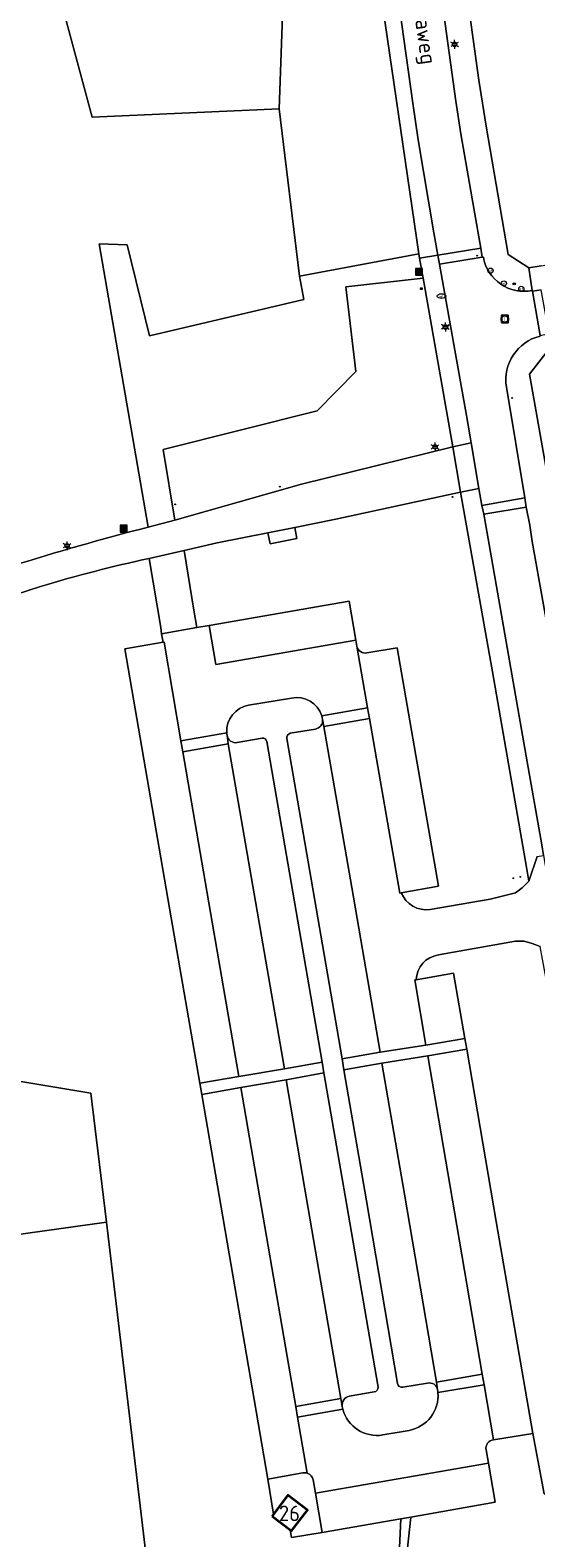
# Model space of a CAD drawing. Header units: metres. Extents: x 140853 to 145288, y 474558 to 480269.
# Tile 208 of 256: x 143539 to 143597, y 477967 to 478140. Entities that reach past the tile are written whole.
import ezdxf
from ezdxf.enums import TextEntityAlignment as Align
from ezdxf.lldxf.tags import DXFTag

# ---------------------------------------------------------------- set-up
doc = ezdxf.new("R2010")
doc.units = ezdxf.units.M
doc.header["$MEASUREMENT"] = 0
for name, color, linetype, lineweight in [('B-WE-GR-BEPLANTING_CULTUUR_BOSPLANTSOEN-G', 90, 'GR-PLANTSOEN', 18), ('B-WE-GR-GRAS_KRUIDENRIJK-G', 80, 'Continuous', 18), ('B-WE-GR-GROENVOORZIENING-G', 80, 'Continuous', 18), ('B-WE-GR-HOUTOPSTAND_LOOF-G', 40, 'Continuous', 13), ('B-WE-IE-MEUBILAIR_WEGMEUBILAIR-S', 7, 'Continuous', 18), ('B-WE-IE-TERREINAFSCHEIDING_KUNSTMATIG_HEKWERK-G', 20, 'IE-TERREINAFSCHEIDING-KUNSTMATIG', 18), ('B-WE-KL-DATA_CAI-S', 90, 'KL-CAI-N', 18), ('B-WE-KL-ET_LS_OV_LICHTMAST-S', 190, 'Continuous', 18), ('B-WE-KL-WATER_BRANDLEIDING_PUT-S', 150, 'Continuous', 18), ('B-WE-KL-WATER_PUT-S', 170, 'Continuous', 18), ('B-WE-OG-BEBOUWING-G', 7, 'Continuous', 35), ('B-WE-OG-BEBOUWING_HUISNUMMER-T18', 10, 'Continuous', 18), ('B-WE-OG-BEBOUWING_STRAATNAAM-T18', 10, 'Continuous', 18), ('B-WE-OG-TERREIN_ERF-G', 7, 'Continuous', 18), ('B-WE-RI-GWA_RIOOLPUT-S', 30, 'Continuous', 18), ('B-WE-VH-ONVERHARD-G', 252, 'Continuous', 18), ('B-WE-VH-VERHARDING_ASFALT-G', 252, 'Continuous', 18), ('B-WE-VH-VERHARDING_BETONSTRAATSTEEN-G', 252, 'Continuous', 18), ('B-WE-VH-VERHARDING_FUNDERING_ZAND-G', 7, 'Continuous', 18), ('B-WE-VH-VERHARDING_GRASBETONSTEEN-G', 70, 'Continuous', 18), ('B-WE-VH-VERHARDING_TEGEL-G', 252, 'Continuous', 18), ('B-WE-VW-AFSLUITPAAL-S', 7, 'Continuous', 18), ('B-WE-VW-BEWEGWIJZERING_DRAAGCONSTRUCTIE-S', 7, 'Continuous', 18), ('X-XX-XX-ALGEMEEN-S', 7, 'Continuous', 18)]:
    doc.layers.add(name, color=color, linetype=linetype, lineweight=lineweight)
doc.styles.add('NLCS-ISO', font='txt')
doc.styles.get("Standard").update_dxf_attribs({"font": 'arial.ttf'})
doc.linetypes.add('GR-PLANTSOEN', pattern='A,0,[179,NLCS.shx,S=2,R=0,X=0,Y=0],-4', length=4)
doc.linetypes.add('IE-TERREINAFSCHEIDING-KUNSTMATIG', pattern='A,4,[82,NLCS.shx,S=0.75,R=90,X=0,Y=0],4,-2', length=10)
tags = doc.linetypes.add('KL-CAI-N', pattern='A,4,-1,[101,NLCS.shx,S=0.5,R=0,X=0,Y=0],-1,4,-1,["C",Standard,S=1,R=0,X=-0.25,Y=-0.5],-1.5', length=12.5).pattern_tags.tags
tags[18] = DXFTag(74, 10)

# ---------------------------------------------------------------- blocks, each defined once
blk = doc.blocks.new('SIE-WEG_AFVALBAK-SO')
at = {"linetype": 'ByBlock', "lineweight": 18}
h = blk.add_hatch(color=0, dxfattribs=at)
h.dxf.hatch_style = 1
h.paths.add_polyline_path([(-1.5, -1.5), (1.5, -1.5), (1.5, 1.5), (-1.5, 1.5)])
at = {"color": 0, "linetype": 'ByBlock', "lineweight": 18}
for points in [[(-2, -2), (2, -2), (2, 2), (-2, 2)], [(-1.5, -1.5), (1.5, -1.5), (1.5, 1.5), (-1.5, 1.5)]]:
    blk.add_lwpolyline(points, close=True, dxfattribs=at)
blk = doc.blocks.new('SIE-WEG_AFVALBAK_TYPE_01')
for radius in [0.25, 0.156]:
    blk.add_circle((0, 0), radius)
blk = doc.blocks.new('SKL-DATA_TERREINKAST-SO')
for q in [(-0.2, 0.2), (0.2, 0.2)]:
    blk.add_line((0, -0.21), q)
at = {"flags": 128}
blk.add_lwpolyline([(0.63, 0.35), (-0.63, 0.35), (-0.63, -0.35), (0.63, -0.35)], close=True, dxfattribs=at)
at = {"style": 'NLCS-ISO'}
blk.add_attdef('TYPE', text='', height=0.35, dxfattribs=at).set_placement((-0.03, 0.69), align=Align.MIDDLE_CENTER)
blk = doc.blocks.new('B-SIE-WEG_LICHTMAST-SO')
at = {"ltscale": 0.1}
for p, q in [((-1.1, 0.63), (-2.19, 1.27)), ((0, 1.27), (0, 2.53)), ((1.1, 0.63), (2.19, 1.27)), ((-1.1, -0.63), (-2.19, -1.27)), ((0, -1.27), (0, -2.53)), ((1.1, -0.63), (2.19, -1.27))]:
    blk.add_line(p, q, dxfattribs=at)
at = {"flags": 128}
for points in [[(-1.16, 0.5), (1.16, 0.5)], [(-1.16, -0.5), (1.16, -0.5)]]:
    blk.add_lwpolyline(points, dxfattribs=at)
at = {"ltscale": 0.1}
blk.add_circle((0, 0), 1.27, dxfattribs=at)
at = {"style": 'NLCS-ISO'}
blk.add_attdef('TYPE', text='', height=1.8, dxfattribs=at).set_placement((0, 2.53), align=Align.BOTTOM_CENTER)
blk = doc.blocks.new('SVW-AFSLUITPAAL-SO')
at = {"lineweight": 18}
blk.add_circle((0, 0), 1.5, dxfattribs=at)
at = {"lineweight": 18, "style": 'NLCS-ISO'}
blk.add_text('af', height=1.8, dxfattribs=at).set_placement((0, 0), align=Align.MIDDLE_CENTER)
blk = doc.blocks.new('SKL-WATERLEIDINGPUT-SO')
at = {"color": 0, "linetype": 'ByBlock', "lineweight": 18}
blk.add_ellipse((0, 0), major_axis=(2.5, 0), ratio=0.54, dxfattribs=at)
at = {"color": 0, "linetype": 'ByBlock', "lineweight": 18, "style": 'NLCS-ISO'}
blk.add_text('wl', height=1.8, dxfattribs=at).set_placement((0, 0), align=Align.MIDDLE_CENTER)
blk = doc.blocks.new('SIE-WEG_STRAATPOT_BRANDKRAAN-SO')
blk.add_ellipse((0, 0), major_axis=(-0.729, 0), ratio=0.685994)
at = {"style": 'NLCS-ISO'}
blk.add_text('BR', height=0.4, dxfattribs=at).set_placement((-0.3, -0.15))
blk = doc.blocks.new('SRI-PUT_INSPECTIE-SO')
at = {"lineweight": -3, "flags": 128}
blk.add_lwpolyline([(-2, -2), (2, -2), (2, 2), (-2, 2)], close=True, dxfattribs=at)
at = {"lineweight": -3, "ltscale": 1.5}
blk.add_circle((0, 0), 2, dxfattribs=at)
at = {"ltscale": 0.1, "style": 'NLCS-ISO'}
blk.add_text('I', height=2.5, dxfattribs=at).set_placement((0, -0.01), align=Align.MIDDLE_CENTER)

msp = doc.modelspace()

# ---------------------------------------------------------------- linework, layer by layer
at = {"layer": 'B-WE-GR-BEPLANTING_CULTUUR_BOSPLANTSOEN-G', "ltscale": 0.2, "flags": 128}
for points in [[(143486.384, 478172.812), (143480.556, 478175.008), (143379.222, 478198.307), (143238.925, 478241.405), (143229.36, 478235.529), (143287.716, 478217.565), (143265.756, 478144.143), (143188.365, 478170.998), (143178.556, 478121.189), (143153.844, 478128.445), (143169.081, 478207.615), (143163.037, 478205.437), (143145.191, 478199.744), (143127.145, 478194.718), (143113.357, 478191.522), (143099.492, 478188.675), (143088.475, 478186.673), (143077.638, 478149.747), (143233.477, 478102.471), (143236.543, 478101.541), (143221.656, 477979.844), (143165.504, 477981.586), (143164.371, 477981.621), (143164.371, 477981.173), (143164.28, 477980.197), (143164.149, 477974.953), (143194.22, 477974.203), (143267.163, 477974.079), (143306.769, 477974.011), (143311.679, 477956.369), (143308.475, 477950.477), (143264.976, 477937.496), (143173.431, 477910.177), (143129.555, 477897.083), (143023.446, 477873.939), (143000, 477868.825), (142869.03, 477840.139), (142862.913, 477861.758), (142861.399, 477859.863), (142836.238, 477836.363), (142833.866, 477834.373), (142831.25, 477832.067), (142829.851, 477830.701), (142828.618, 477829.372), (142820.497, 477822.648), (142811.879, 477815.645), (142807.761, 477812.173), (142784.53, 477792.86), (142779.547, 477788.654), (142772.278, 477782.591), (142769.836, 477780.487), (142763.413, 477774.207), (142754.289, 477765.378), (142748.126, 477759.218), (142747.786, 477758.878), (142739.43, 477750), (142722.704, 477731.031), (142719.61, 477727.659), (142718, 477726.179), (142718.649, 477724.85), (142719.298, 477723.325), (142715.93, 477719.474), (142714.762, 477720.586), (142713.282, 477720.939), (142709.647, 477716.847), (142681.113, 477681.769), (142679.247, 477679.381), (142665.07, 477660.215), (142663.896, 477664.421), (142663.303, 477663.673), (142667.946, 477640.834), (142681.216, 477619.6), (142681.216, 477619.6, 0.0763381), (142741.403, 477561.144), (142741.403, 477561.144, 0.2367689), (142774.215, 477555.709), (142774.215, 477555.709), (142789.805, 477560.918), (142816.748, 477570.782), (142816.748, 477570.782, -0.0441848), (142836.692, 477575.559), (142836.692, 477575.559), (142854.479, 477581.163), (142854.479, 477581.163, 0.0429709), (142857.142, 477582.469), (142857.142, 477582.469), (142860.17, 477584.57), (142864.83, 477587.241), (142869.049, 477589.621), (142873.877, 477591.896), (142882.254, 477595.792), (142890.178, 477599.342), (142895.092, 477601.51), (142902.261, 477604.314), (142908.328, 477606.825), (142912.339, 477608.449), (142921.363, 477611.941), (142943.073, 477620.901), (142964.135, 477630.016), (142978.274, 477635.825), (142979.628, 477636.417), (142981.685, 477637.453), (142998.294, 477646.097), (143000, 477646.905), (143013.134, 477653.103), (143019.392, 477656.289), (143039.007, 477666.221), (143051.332, 477672.337), (143064.046, 477678.815), (143074.15, 477683.915), (143083.766, 477688.602), (143092.142, 477692.901), (143110.335, 477701.891), (143119.799, 477706.622), (143127.196, 477710.242), (143131.586, 477712.322), (143143.29, 477717.419), (143151.241, 477720.905), (143157.655, 477723.946), (143168.1, 477729.307), (143175.689, 477733.182), (143194.419, 477742.589), (143208.957, 477750), (143211.403, 477751.247), (143218.663, 477753.845), (143228.868, 477756.7), (143230.493, 477757.108), (143234.403, 477757.823), (143243.187, 477758.696), (143245.625, 477758.851), (143248.774, 477758.804), (143255.63, 477758.202), (143258.576, 477758.002), (143260.912, 477757.699), (143262.944, 477757.346), (143266.854, 477756.893), (143270.969, 477756.034), (143274.626, 477755.378), (143280.162, 477754.266), (143280.162, 477754.266, 0.0750108), (143305.758, 477753.43), (143305.758, 477753.43), (143316.016, 477754.508), (143321.957, 477755.225), (143325.46, 477755.839), (143328.507, 477756.4), (143332.213, 477757.725), (143335.208, 477758.591), (143337.391, 477759.61), (143339.828, 477760.171), (143343.636, 477761.699), (143344.905, 477762.106), (143346.276, 477762.615), (143349.27, 477764.396), (143349.27, 477764.396, -0.0469972), (143350.945, 477765.617), (143350.945, 477765.617, -0.0659339), (143353.585, 477766.737), (143353.585, 477766.737), (143356.021, 477768.162), (143361.113, 477770.429), (143365.921, 477772.185), (143365.921, 477772.185, 0.0379722), (143366.784, 477772.542), (143366.784, 477772.542, 0.0413559), (143367.393, 477772.897), (143367.393, 477772.897, -0.0282897), (143368.306, 477773.507), (143368.306, 477773.507, -0.0713289), (143370.185, 477774.221), (143370.185, 477774.221), (143378.358, 477777.226), (143380.236, 477778.193), (143384.45, 477779.568), (143388.468, 477781.345), (143390.643, 477782.368), (143390.643, 477782.368, -0.0420375), (143392.115, 477783.182), (143392.115, 477783.182, -0.0471207), (143393.537, 477783.691), (143393.537, 477783.691, 0.0559923), (143394.908, 477784.15), (143394.908, 477784.15, 0.0765349), (143396.226, 477785.067), (143396.226, 477785.067), (143398.258, 477786.033), (143400.542, 477787.254), (143403.689, 477788.883), (143407.597, 477791.223), (143412.775, 477794.073), (143423.233, 477797.893), (143428.666, 477798.915), (143432.526, 477799.809), (143421.062, 477817.531), (143419.931, 477823.485), (143421.135, 477832.436), (143430.088, 477851.734), (143401.919, 477848.604), (143393.777, 477849.819), (143389.892, 477850.94), (143387.534, 477852.134), (143376.463, 477867.558), (143365.196, 477887.238), (143362.684, 477892.688), (143362.49, 477898.689), (143366.336, 477913.105), (143370.628, 477929.418), (143385.989, 477987.38), (143399.518, 477994.611), (143410.074, 477999.93), (143410.159, 478000), (143421.478, 478009.286), (143421.421, 478015.306), (143426.322, 478015.562), (143426.295, 478021.819), (143434.734, 478021.93), (143434.702, 478025.135), (143434.649, 478039.135), (143468.819, 478039.264), (143475.785, 478047.073), (143475.785, 478047.073, -0.0218076), (143481.897, 478053.615), (143481.897, 478053.615, -0.0929516), (143491.112, 478060.84), (143491.112, 478060.84), (143500, 478065.054), (143508.655, 478068.751), (143517.803, 478072.434), (143528.765, 478076.309), (143536.372, 478078.727), (143536.372, 478078.727, -0.013226), (143552.161, 478083.234), (143552.161, 478083.234), (143546.504, 478115.85), (143549.746, 478115.709), (143552.318, 478105.273), (143570.075, 478109.451), (143569.553, 478112.127), (143567.23, 478131.373), (143545.713, 478130.441), (143540.501, 478149.817), (143563.045, 478154.87), (143559.267, 478182.079), (143500, 478173.977), (143487.662, 478172.29), (143486.384, 478172.812)], [(143569.01, 478083.212), (143569.265, 478081.937), (143566.177, 478081.317), (143565.921, 478082.592), (143560.099, 478081.423), (143556.28, 478080.55), (143557.423, 478073.693), (143557.757, 478071.702), (143559.165, 478071.93), (143575.26, 478074.722), (143576.03, 478070.235), (143576.156, 478069.533), (143576.156, 478069.533, 0.4195648), (143577.325, 478068.766), (143577.325, 478068.766), (143580.805, 478069.358), (143585.568, 478041.898), (143581.273, 478041.156), (143581.273, 478041.156, 0.3512365), (143584.596, 478039.235), (143584.596, 478039.235), (143584.599, 478039.214), (143591.501, 478040.427), (143594.394, 478041.141), (143595.191, 478041.706), (143595.924, 478042.494), (143595.711, 478043.885), (143591.767, 478066.569), (143588.085, 478087.259), (143573.756, 478084.165), (143569.01, 478083.212)], [(143602.524, 478006.588), (143603.467, 478017.715), (143603.467, 478017.715, -0.1949737), (143598.728, 478026.888), (143598.728, 478026.888), (143597.52, 478033.518), (143597.245, 478034.98), (143596.33, 478035.296), (143595.415, 478035.579), (143594.42, 478035.562), (143585.534, 478033.989), (143585.534, 478033.989, 0.3665943), (143582.985, 478031.148), (143582.985, 478031.148), (143587.288, 478031.902), (143588.589, 478024.395), (143588.797, 478023.136), (143592.172, 478003.313), (143596.386, 477978.93), (143597.687, 477971.974), (143602.89, 477969.774), (143599.182, 478002.754), (143602.202, 478005.884), (143602.202, 478005.884, 0.1930719), (143602.524, 478006.588)]]:
    msp.add_lwpolyline(points, format="xyb", close=True, dxfattribs=at)
for points in [[(143569.553, 478112.127), (143583.28, 478114.677), (143576.308, 478162.585), (143576.125, 478162.466), (143576.527, 478159.7), (143567.975, 478152.835), (143567.23, 478131.373), (143569.553, 478112.127)], [(143587.197, 478092.471), (143583.77, 478111.9), (143574.882, 478110.888), (143576.029, 478101.152), (143571.576, 478096.628), (143553.896, 478092.164), (143555.241, 478084.032), (143569.783, 478088.191), (143587.197, 478092.471)], [(143508.41, 478022.259), (143505.707, 478022.235), (143501.914, 478022.381), (143502.513, 478016.944), (143496.461, 478016.159), (143499.223, 478000), (143500, 477995.451), (143500.864, 477990.396), (143513.364, 477991.022), (143525.823, 477995.968), (143528.944, 478000), (143529.51, 478000.731), (143547.374, 478003.238), (143545.543, 478018.094), (143522.279, 478021.965), (143520.184, 478022.082), (143508.41, 478022.259)]]:
    msp.add_lwpolyline(points, close=True, dxfattribs=at)
at = {"layer": 'B-WE-GR-GRAS_KRUIDENRIJK-G', "ltscale": 0.2, "flags": 128}
msp.add_lwpolyline([(143576.308, 478162.585), (143583.28, 478114.677), (143583.368, 478114.179), (143585.49, 478114.52), (143585.03, 478117.112), (143583.23, 478127.831), (143582.587, 478132.025), (143575.861, 478180.328)], dxfattribs=at)
msp.add_lwpolyline([(143567.23, 478131.373), (143567.975, 478152.835), (143576.527, 478159.7), (143576.125, 478162.466), (143565.169, 478155.346), (143563.045, 478154.87), (143540.501, 478149.817), (143545.713, 478130.441), (143567.23, 478131.373)], close=True, dxfattribs=at)
msp.add_lwpolyline([(143565.796, 478058.55), (143572.168, 478021.66), (143572.373, 478020.417), (143574.952, 478005.406), (143578.593, 477984.255), (143578.593, 477984.255, -0.3875755), (143578.163, 477983.699), (143578.163, 477983.699), (143575.293, 477983.207), (143575.293, 477983.207, 0.3877984), (143574.466, 477982.035), (143574.466, 477982.035, 0.0195564), (143574.536, 477981.721), (143574.536, 477981.721, 0.3875398), (143579.135, 477978.747), (143579.135, 477978.747), (143582.165, 477979.274), (143582.165, 477979.274, 0.382466), (143585.488, 477983.617), (143585.488, 477983.617, 0.0161268), (143585.451, 477983.93), (143585.451, 477983.93, 0.4433187), (143584.294, 477984.713), (143584.294, 477984.713), (143581.447, 477984.253), (143581.447, 477984.253, -0.4551037), (143580.845, 477984.653), (143580.845, 477984.653), (143577.26, 478005.683), (143574.666, 478020.782), (143574.458, 478022.039), (143571.096, 478041.623), (143568.099, 478058.918), (143568.099, 478058.918, -0.3626904), (143568.504, 478059.511), (143568.504, 478059.511), (143571.388, 478059.995), (143571.388, 478059.995, 0.4156279), (143572.214, 478061.103), (143572.214, 478061.103, 0.016635), (143572.201, 478061.172), (143572.201, 478061.172, 0.0314365), (143572.114, 478061.516), (143572.114, 478061.516, 0.3828497), (143568.653, 478063.561), (143568.653, 478063.561), (143563.711, 478062.733), (143563.711, 478062.733, 0.3848543), (143561.202, 478059.572), (143561.202, 478059.572, 0.0266753), (143561.236, 478059.276), (143561.236, 478059.276, 0.4253707), (143562.398, 478058.44), (143562.398, 478058.44), (143565.256, 478058.945), (143565.256, 478058.945, -0.3927879), (143565.796, 478058.55)], format="xyb", close=True, dxfattribs=at)
at = {"layer": 'B-WE-GR-GROENVOORZIENING-G', "ltscale": 0.2, "flags": 128}
msp.add_lwpolyline([(143525.883, 477908.464), (143538.875, 477926.191), (143541.2, 477929.403), (143544.191, 477933.82), (143551.63, 477946.469), (143552.165, 477952.522), (143552.341, 477958.459), (143551.967, 477964.448), (143547.757, 478000), (143547.374, 478003.238), (143529.51, 478000.731)], dxfattribs=at)
at = {"layer": 'B-WE-GR-HOUTOPSTAND_LOOF-G', "ltscale": 0.2, "flags": 128}
msp.add_lwpolyline([(143580.719, 477958.269), (143581.235, 477969.092), (143572.155, 477967.501), (143568.634, 477966.927), (143568.485, 477967.844), (143566.407, 477969.404), (143566.565, 477969.615), (143565.919, 477973.648), (143558.314, 478017.947), (143558.085, 478019.235), (143554.807, 478038.282), (143549.468, 478069.21), (143553.873, 478069.98), (143553.698, 478070.968), (143553.612, 478071.697), (143552.262, 478079.625), (143552.262, 478079.625, 0.0213992), (143539.788, 478076.404), (143539.788, 478076.404), (143526.245, 478072.036)], format="xyb", dxfattribs=at)
msp.add_lwpolyline([(143522.279, 478021.965), (143545.543, 478018.094), (143547.374, 478003.238), (143547.757, 478000), (143551.967, 477964.448)], dxfattribs=at)
msp.add_lwpolyline([(143603.005, 477969.703), (143602.89, 477969.774), (143597.687, 477971.974), (143596.386, 477978.93), (143591.87, 477978.184), (143591.87, 477978.184, 0.432033), (143591.025, 477977.043), (143591.025, 477977.043), (143591.284, 477975.499), (143592.072, 477970.992), (143582.364, 477969.29), (143581.688, 477962.861), (143581.711, 477953.645), (143581.889, 477944.106), (143589.826, 477950.749), (143589.826, 477950.749, 0.0153211), (143607.279, 477965.796), (143607.279, 477965.796), (143607.071, 477966.011), (143607.759, 477966.787), (143607.272, 477967.095), (143603.005, 477969.703)], format="xyb", close=True, dxfattribs=at)
at = {"layer": 'B-WE-IE-TERREINAFSCHEIDING_KUNSTMATIG_HEKWERK-G', "ltscale": 0.2, "flags": 128}
for points in [[(143547.374, 478003.238), (143545.543, 478018.094), (143522.279, 478021.965), (143520.184, 478022.082)], [(143547.374, 478003.238), (143529.51, 478000.731), (143528.944, 478000)], [(143547.757, 478000), (143547.374, 478003.238)], [(143541.2, 477929.403), (143544.191, 477933.82), (143551.63, 477946.469), (143552.165, 477952.522), (143552.341, 477958.459), (143551.967, 477964.448), (143547.757, 478000)]]:
    msp.add_lwpolyline(points, dxfattribs=at)
at = {"layer": 'B-WE-OG-BEBOUWING-G', "ltscale": 0.2, "flags": 128}
msp.add_lwpolyline([(143566.407, 477969.404), (143568.485, 477967.844), (143568.661, 477967.712), (143570.472, 477970.108), (143568.216, 477971.813), (143566.565, 477969.615), (143566.407, 477969.404)], close=True, dxfattribs=at)
at = {"layer": 'B-WE-OG-TERREIN_ERF-G', "ltscale": 0.2, "flags": 128}
for points in [[(143655.832, 478141.75), (143627.487, 478110.949), (143627.487, 478110.949, -0.1299453), (143621.627, 478107.446), (143621.627, 478107.446), (143599.169, 478103.473), (143597.889, 478103.244), (143596.002, 478100.837), (143598.136, 478088.929), (143598.864, 478084.806), (143601.329, 478070.529), (143605.464, 478047.158), (143609.181, 478025.937), (143630.063, 478006.609), (143632.986, 478006.642), (143648.672, 478023.73), (143668.38, 478045.12), (143703.051, 478082.679), (143732.651, 478114.826), (143781.657, 478167.964)], [(143588.97, 478143.544), (143590.209, 478134.679), (143591.021, 478129.382), (143593.577, 478114.604), (143595.951, 478113.079), (143597.36, 478113.324), (143616.545, 478116.662), (143616.545, 478116.662, 0.179212), (143622.48, 478120.298), (143622.48, 478120.298), (143636.196, 478135.162), (143646.557, 478146.471)]]:
    msp.add_lwpolyline(points, format="xyb", dxfattribs=at)
at = {"layer": 'B-WE-VH-ONVERHARD-G', "ltscale": 0.2, "flags": 128}
msp.add_lwpolyline([(143579.901, 477942.442), (143581.889, 477944.106), (143581.711, 477953.645), (143581.688, 477962.861), (143582.364, 477969.29), (143581.235, 477969.092), (143580.719, 477958.269), (143580.69, 477944.722), (143579.901, 477942.442)], close=True, dxfattribs=at)
at = {"layer": 'B-WE-VH-VERHARDING_ASFALT-G', "ltscale": 0.2, "flags": 128}
msp.add_lwpolyline([(143526.245, 478072.036), (143539.788, 478076.404), (143539.788, 478076.404, -0.0213992), (143552.262, 478079.625), (143552.262, 478079.625), (143556.28, 478080.55), (143560.099, 478081.423), (143565.921, 478082.592), (143569.01, 478083.212), (143573.756, 478084.165), (143588.085, 478087.259), (143587.197, 478092.471), (143569.783, 478088.191), (143555.241, 478084.032), (143552.161, 478083.234), (143552.161, 478083.234, 0.013226), (143536.372, 478078.727)], format="xyb", dxfattribs=at)
at = {"layer": 'B-WE-VH-VERHARDING_BETONSTRAATSTEEN-G', "ltscale": 0.2, "flags": 128}
for points in [[(143575.861, 478180.328), (143582.587, 478132.025), (143583.23, 478127.831), (143585.03, 478117.112), (143585.49, 478114.52), (143590.404, 478115.339), (143589.693, 478119.477), (143588.133, 478128.521), (143587.558, 478132.271), (143583.864, 478159.014)], [(143597.36, 478113.324), (143595.951, 478113.079), (143596.327, 478110.479), (143596.346, 478110.38), (143597.351, 478110.552)], [(143598.136, 478088.929), (143596.002, 478100.837), (143597.889, 478103.244)]]:
    msp.add_lwpolyline(points, dxfattribs=at)
for points in [[(143583.864, 478159.014), (143587.558, 478132.271), (143588.133, 478128.521), (143589.693, 478119.477), (143590.404, 478115.339), (143590.588, 478114.326), (143590.713, 478114.32), (143590.713, 478114.32, 0.4237894), (143596.327, 478110.479), (143596.327, 478110.479), (143595.951, 478113.079), (143593.577, 478114.604), (143591.021, 478129.382), (143590.209, 478134.679), (143588.97, 478143.544)], [(143597.243, 478105.221, 0.3908426), (143593.366, 478099.353), (143593.366, 478099.353), (143595.478, 478086.611), (143595.645, 478085.525), (143596.049, 478083.445), (143596.342, 478081.597), (143598.838, 478067.427)], [(143596.898, 478045.33), (143595.924, 478042.494), (143595.191, 478041.706), (143594.394, 478041.141), (143591.501, 478040.427), (143584.599, 478039.214), (143584.596, 478039.235), (143584.596, 478039.235, -0.3512365), (143581.273, 478041.156), (143581.273, 478041.156), (143581.087, 478041.124), (143577.596, 478061.209), (143572.365, 478060.29), (143575.57, 478041.77), (143578.835, 478022.795), (143584.099, 478023.618), (143584.099, 478023.618), (143582.823, 478031.115), (143582.985, 478031.148), (143582.985, 478031.148, -0.3665943), (143585.534, 478033.989), (143585.534, 478033.989), (143594.42, 478035.562), (143595.415, 478035.579), (143596.33, 478035.296), (143597.245, 478034.98)]]:
    msp.add_lwpolyline(points, format="xyb", dxfattribs=at)
for points in [[(143585.674, 478113.487), (143590.588, 478114.326), (143590.404, 478115.339), (143585.49, 478114.52), (143585.674, 478113.487)], [(143583.77, 478111.9), (143587.197, 478092.471), (143589.304, 478092.938), (143589.182, 478093.646), (143588.764, 478096.08), (143585.674, 478113.487), (143585.49, 478114.52), (143583.368, 478114.179), (143583.77, 478111.9)], [(143597.351, 478110.552), (143596.346, 478110.38), (143597.233, 478105.31), (143597.547, 478105.361), (143598.284, 478105.48), (143597.351, 478110.552)], [(143587.197, 478092.471), (143588.085, 478087.259), (143590.21, 478087.668), (143589.304, 478092.938), (143587.197, 478092.471)], [(143595.711, 478043.885), (143595.924, 478042.494), (143596.898, 478045.33), (143597.628, 478045.453), (143597.42, 478046.654), (143595.647, 478056.865), (143590.831, 478084.321), (143590.78, 478084.715), (143590.547, 478085.707), (143590.21, 478087.668), (143588.085, 478087.259), (143591.767, 478066.569), (143595.711, 478043.885)], [(143590.78, 478084.715), (143595.645, 478085.525), (143595.478, 478086.611), (143590.547, 478085.707), (143590.78, 478084.715)], [(143597.42, 478046.654), (143597.628, 478045.453), (143599.858, 478032.567), (143599.956, 478032.03), (143604.924, 478032.915), (143598.838, 478067.427), (143596.342, 478081.597), (143596.049, 478083.445), (143595.645, 478085.525), (143590.78, 478084.715), (143590.831, 478084.321), (143595.647, 478056.865), (143597.42, 478046.654)], [(143567.824, 478020.9), (143561.369, 478058.313), (143556.136, 478057.38), (143559.508, 478037.773), (143562.576, 478019.999), (143567.824, 478020.9)], [(143578.835, 478022.795), (143574.458, 478022.039), (143574.666, 478020.782), (143579.02, 478021.535), (143584.315, 478022.377), (143588.797, 478023.136), (143588.589, 478024.395), (143584.099, 478023.618), (143578.835, 478022.795)], [(143562.799, 478018.724), (143568.022, 478019.618), (143572.373, 478020.417), (143572.168, 478021.66), (143567.824, 478020.9), (143562.576, 478019.999), (143558.085, 478019.235), (143558.314, 478017.947), (143562.799, 478018.724)], [(143579.02, 478021.535), (143581.629, 478006.452), (143585.333, 477984.812), (143590.586, 477985.762), (143587.658, 478002.859), (143584.315, 478022.377), (143579.02, 478021.535)], [(143569.122, 477982.041), (143574.335, 477982.931), (143570.147, 478007.266), (143568.022, 478019.618), (143562.799, 478018.724), (143568.34, 477986.672), (143569.122, 477982.041)]]:
    msp.add_lwpolyline(points, close=True, dxfattribs=at)
for points in [[(143590.588, 478114.326), (143585.674, 478113.487), (143588.764, 478096.08), (143589.182, 478093.646), (143589.304, 478092.938), (143590.21, 478087.668), (143590.547, 478085.707), (143595.478, 478086.611), (143593.366, 478099.353), (143593.366, 478099.353, -0.3908426), (143597.243, 478105.221), (143597.243, 478105.221), (143597.233, 478105.31), (143596.346, 478110.38), (143596.327, 478110.479), (143596.327, 478110.479, -0.4237894), (143590.713, 478114.32), (143590.713, 478114.32), (143590.588, 478114.326)], [(143576.03, 478070.235), (143559.945, 478067.44), (143559.165, 478071.93), (143557.757, 478071.702), (143553.698, 478070.968), (143553.873, 478069.98), (143553.989, 478069.984), (143555.919, 478058.633), (143561.202, 478059.572), (143561.202, 478059.572, -0.3848543), (143563.711, 478062.733), (143563.711, 478062.733), (143568.653, 478063.561), (143568.653, 478063.561, -0.3828497), (143572.114, 478061.516), (143572.114, 478061.516), (143577.376, 478062.446), (143576.156, 478069.533), (143576.03, 478070.235)], [(143572.201, 478061.172, -0.016635), (143572.214, 478061.103), (143572.214, 478061.103), (143572.365, 478060.29), (143577.596, 478061.209), (143577.376, 478062.446), (143572.114, 478061.516), (143572.114, 478061.516, -0.0314365), (143572.201, 478061.172)], [(143556.136, 478057.38), (143561.369, 478058.313), (143561.236, 478059.276), (143561.236, 478059.276, -0.0266753), (143561.202, 478059.572), (143561.202, 478059.572), (143555.919, 478058.633), (143556.136, 478057.38)], [(143585.488, 477983.617), (143590.788, 477984.528), (143590.586, 477985.762), (143585.333, 477984.812), (143585.451, 477983.93), (143585.451, 477983.93, -0.0161268), (143585.488, 477983.617)], [(143590.788, 477984.528), (143585.488, 477983.617), (143585.488, 477983.617, -0.382466), (143582.165, 477979.274), (143582.165, 477979.274), (143579.135, 477978.747), (143579.135, 477978.747, -0.3875398), (143574.536, 477981.721), (143574.536, 477981.721), (143569.334, 477980.791), (143570.455, 477974.347), (143570.455, 477974.347, -0.2718554), (143571.132, 477973.571), (143571.132, 477973.571), (143571.4, 477972.041), (143591.284, 477975.499), (143591.025, 477977.043), (143591.025, 477977.043, -0.432033), (143591.87, 477978.184), (143591.87, 477978.184), (143590.788, 477984.528)], [(143574.335, 477982.931), (143569.122, 477982.041), (143569.334, 477980.791), (143574.536, 477981.721), (143574.536, 477981.721, -0.0195564), (143574.466, 477982.035), (143574.466, 477982.035), (143574.335, 477982.931)]]:
    msp.add_lwpolyline(points, format="xyb", close=True, dxfattribs=at)
at = {"layer": 'B-WE-VH-VERHARDING_FUNDERING_ZAND-G', "ltscale": 0.2, "flags": 128}
msp.add_lwpolyline([(143583.28, 478114.677), (143569.553, 478112.127), (143570.075, 478109.451), (143552.318, 478105.273), (143549.746, 478115.709), (143546.504, 478115.85), (143552.161, 478083.234), (143555.241, 478084.032), (143553.896, 478092.164), (143571.576, 478096.628), (143576.029, 478101.152), (143574.882, 478110.888), (143583.77, 478111.9), (143583.368, 478114.179), (143583.28, 478114.677)], close=True, dxfattribs=at)
at = {"layer": 'B-WE-VH-VERHARDING_GRASBETONSTEEN-G', "ltscale": 0.2, "flags": 128}
for points in [[(143559.165, 478071.93), (143559.945, 478067.44), (143576.03, 478070.235), (143575.26, 478074.722), (143559.165, 478071.93)], [(143553.873, 478069.98), (143549.468, 478069.21), (143554.807, 478038.282), (143558.085, 478019.235), (143562.576, 478019.999), (143559.508, 478037.773), (143556.136, 478057.38), (143555.919, 478058.633), (143553.989, 478069.984), (143553.873, 478069.98)], [(143582.985, 478031.148), (143582.823, 478031.115), (143584.099, 478023.618), (143588.589, 478024.395), (143587.288, 478031.902), (143582.985, 478031.148)], [(143590.788, 477984.528), (143591.87, 477978.184), (143596.386, 477978.93), (143592.172, 478003.313), (143588.797, 478023.136), (143584.315, 478022.377), (143587.658, 478002.859), (143590.586, 477985.762), (143590.788, 477984.528)], [(143571.4, 477972.041), (143572.155, 477967.501), (143581.235, 477969.092), (143582.364, 477969.29), (143592.072, 477970.992), (143591.284, 477975.499), (143571.4, 477972.041)]]:
    msp.add_lwpolyline(points, close=True, dxfattribs=at)
for points in [[(143576.156, 478069.533), (143577.376, 478062.446), (143577.596, 478061.209), (143581.087, 478041.124), (143581.273, 478041.156), (143585.568, 478041.898), (143580.805, 478069.358), (143577.325, 478068.766), (143577.325, 478068.766, -0.4195648), (143576.156, 478069.533)], [(143574.458, 478022.039), (143578.835, 478022.795), (143575.57, 478041.77), (143572.365, 478060.29), (143572.214, 478061.103), (143572.214, 478061.103, -0.4156279), (143571.388, 478059.995), (143571.388, 478059.995), (143568.504, 478059.511), (143568.504, 478059.511, 0.3626904), (143568.099, 478058.918), (143568.099, 478058.918), (143571.096, 478041.623), (143574.458, 478022.039)], [(143572.168, 478021.66), (143565.796, 478058.55), (143565.796, 478058.55, 0.3927879), (143565.256, 478058.945), (143565.256, 478058.945), (143562.398, 478058.44), (143562.398, 478058.44, -0.4253707), (143561.236, 478059.276), (143561.236, 478059.276), (143561.369, 478058.313), (143567.824, 478020.9), (143572.168, 478021.66)], [(143585.451, 477983.93), (143585.333, 477984.812), (143581.629, 478006.452), (143579.02, 478021.535), (143574.666, 478020.782), (143577.26, 478005.683), (143580.845, 477984.653), (143580.845, 477984.653, 0.4551037), (143581.447, 477984.253), (143581.447, 477984.253), (143584.294, 477984.713), (143584.294, 477984.713, -0.4433187), (143585.451, 477983.93)], [(143574.466, 477982.035, -0.3877984), (143575.293, 477983.207), (143575.293, 477983.207), (143578.163, 477983.699), (143578.163, 477983.699, 0.3875755), (143578.593, 477984.255), (143578.593, 477984.255), (143574.952, 478005.406), (143572.373, 478020.417), (143568.022, 478019.618), (143570.147, 478007.266), (143574.335, 477982.931), (143574.466, 477982.035)], [(143570.455, 477974.347), (143569.334, 477980.791), (143569.122, 477982.041), (143568.34, 477986.672), (143562.799, 478018.724), (143558.314, 478017.947), (143565.919, 477973.648), (143569.965, 477974.386), (143569.965, 477974.386, -0.1243521), (143570.455, 477974.347)]]:
    msp.add_lwpolyline(points, format="xyb", close=True, dxfattribs=at)
at = {"layer": 'B-WE-VH-VERHARDING_TEGEL-G', "ltscale": 0.2, "flags": 128}
for points in [[(143569.01, 478083.212), (143565.921, 478082.592), (143566.177, 478081.317), (143569.265, 478081.937), (143569.01, 478083.212)], [(143556.28, 478080.55), (143552.262, 478079.625), (143553.612, 478071.697), (143553.698, 478070.968), (143557.757, 478071.702), (143557.423, 478073.693), (143556.28, 478080.55)]]:
    msp.add_lwpolyline(points, close=True, dxfattribs=at)
msp.add_lwpolyline([(143568.634, 477966.927), (143572.155, 477967.501), (143571.4, 477972.041), (143571.132, 477973.571), (143571.132, 477973.571, 0.2718554), (143570.455, 477974.347), (143570.455, 477974.347, 0.1243521), (143569.965, 477974.386), (143569.965, 477974.386), (143565.919, 477973.648), (143566.565, 477969.615), (143568.216, 477971.813), (143570.472, 477970.108), (143568.661, 477967.712), (143568.485, 477967.844), (143568.634, 477966.927)], format="xyb", close=True, dxfattribs=at)

# ---------------------------------------------------------------- block references
at = {"layer": 'B-WE-IE-MEUBILAIR_WEGMEUBILAIR-S', "xscale": 0.2, "yscale": 0.2, "zscale": 0.2}
for p in [(143583.296, 478112.62), (143549.332, 478083.062)]:
    msp.add_blockref('SIE-WEG_AFVALBAK-SO', p, dxfattribs=at)
at = {"layer": 'B-WE-KL-DATA_CAI-S', "xscale": 0.2, "yscale": 0.2, "zscale": 0.2}
msp.add_blockref('SKL-DATA_TERREINKAST-SO', (143583.577, 478110.684), dxfattribs=at)
at = {"layer": 'B-WE-KL-ET_LS_OV_LICHTMAST-S', "xscale": 0.2, "yscale": 0.2, "zscale": 0.2}
for p in [(143587.405, 478138.803), (143586.347, 478106.287), (143586.355, 478106.26), (143585.156, 478092.47), (143542.824, 478081.091)]:
    msp.add_blockref('B-SIE-WEG_LICHTMAST-SO', p, dxfattribs=at)
at = {"layer": 'B-WE-KL-WATER_BRANDLEIDING_PUT-S', "xscale": 0.2, "yscale": 0.2, "zscale": 0.2}
for p in [(143594.26, 478111.231), (143594.274, 478111.238)]:
    msp.add_blockref('SIE-WEG_STRAATPOT_BRANDKRAAN-SO', p, dxfattribs=at)
at = {"layer": 'B-WE-KL-WATER_PUT-S', "xscale": 0.2, "yscale": 0.2, "zscale": 0.2}
msp.add_blockref('SKL-WATERLEIDINGPUT-SO', (143585.893, 478109.825), dxfattribs=at)
at = {"layer": 'B-WE-RI-GWA_RIOOLPUT-S', "xscale": 0.2, "yscale": 0.2, "zscale": 0.2}
msp.add_blockref('SRI-PUT_INSPECTIE-SO', (143593.182, 478107.188), dxfattribs=at)
at = {"layer": 'B-WE-VW-AFSLUITPAAL-S', "xscale": 0.2, "yscale": 0.2, "zscale": 0.2}
for p in [(143591.544, 478112.758), (143593.077, 478111.279), (143595.078, 478110.653)]:
    msp.add_blockref('SVW-AFSLUITPAAL-SO', p, dxfattribs=at)
at = {"layer": 'B-WE-VW-BEWEGWIJZERING_DRAAGCONSTRUCTIE-S', "xscale": 0.2, "yscale": 0.2, "zscale": 0.2}
msp.add_blockref('SIE-WEG_AFVALBAK_TYPE_01', (143594.159, 478042.818), dxfattribs=at)
at = {"layer": 'X-XX-XX-ALGEMEEN-S', "xscale": 0.2, "yscale": 0.2, "zscale": 0.2}
for p in [(143590.004, 478114.482), (143594.012, 478098.099), (143567.316, 478087.896), (143555.26, 478085.855), (143587.161, 478086.708), (143594.966, 478042.985)]:
    msp.add_blockref('SIE-WEG_AFVALBAK_TYPE_01', p, dxfattribs=at)

# ---------------------------------------------------------------- texts
at = {"layer": 'B-WE-OG-BEBOUWING_HUISNUMMER-T18', "style": 'NLCS-ISO'}
msp.add_text('26', height=1.8, dxfattribs=at).set_placement((143568.406, 477969.725), align=Align.MIDDLE_CENTER)
at = {"layer": 'B-WE-OG-BEBOUWING_STRAATNAAM-T18', "style": 'NLCS-ISO'}
msp.add_text('Ericaweg', height=1.8, rotation=277.9, dxfattribs=at).set_placement((143583.845, 478141.015), align=Align.MIDDLE_CENTER)

doc.saveas('drawing.dxf')
